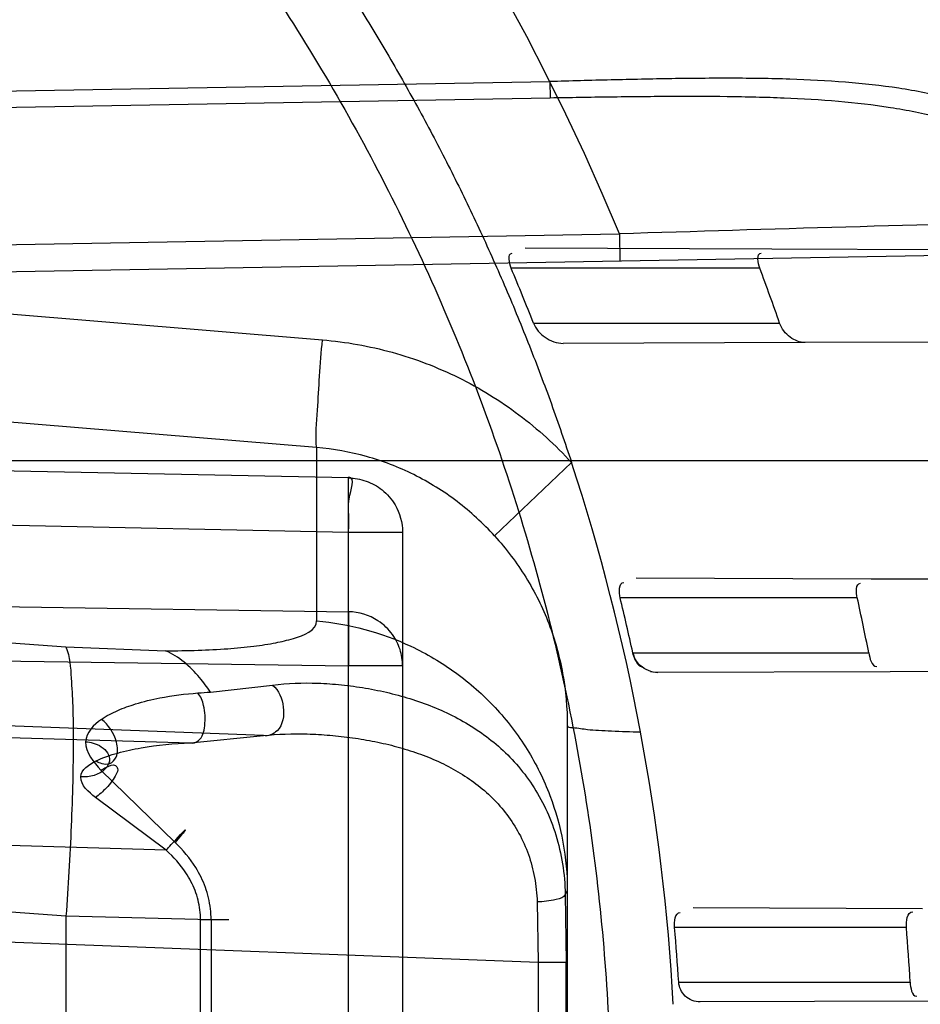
# Model space of a CAD drawing. Header units: millimetres. Extents: x 0 to 297, y 0 to 210.
# Tile 90 of 256: x 147.6458 to 147.7278, y 92.8871 to 92.9767. Entities that reach past the tile are written whole.
import ezdxf

# ---------------------------------------------------------------- set-up
doc = ezdxf.new("R2010")
doc.units = ezdxf.units.MM
doc.header["$LTSCALE"] = 16.335
doc.layers.get('0').update_dxf_attribs({"linetype": 'CONTINUOUS'})
for name, color, linetype in [('01_GLOBAL', 7, 'CONTINUOUS'), ('INTFCLR_1', 7, 'CONTINUOUS'), ('INTFCLR_144815', 7, 'CONTINUOUS')]:
    doc.layers.add(name, color=color, linetype=linetype)

msp = doc.modelspace()

# ---------------------------------------------------------------- linework, layer by layer
at = {"color": 7, "linetype": 'Continuous'}
msp.add_circle((148.2308034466, 92.1164639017), 1.9, dxfattribs=at)
at = {"color": 9, "linetype": 'Continuous'}
msp.add_arc((148.2308034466, 92.1164639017), 1.8756493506, 92.9674534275, 177.0325465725, dxfattribs=at)
at = {"layer": '01_GLOBAL', "color": 7, "linetype": 'Continuous'}
msp.add_circle((148.2308034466, 92.1164639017), 1.925, dxfattribs=at)
at = {"layer": 'INTFCLR_1', "color": 9, "linetype": 'Continuous'}
for p, q in [((147.5056636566, 92.9678084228), (147.6940698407, 92.9711005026)), ((147.6940698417, 92.9711004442), (147.6940960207, 92.96960206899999)), ((147.6940960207, 92.96960206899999), (147.5056636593, 92.9663098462)), ((147.5056636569, 92.9614525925), (147.6733651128, 92.9475868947)), ((147.5230763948, 92.9541461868), (147.7004046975, 92.95724146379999)), ((147.7004046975, 92.95724146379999), (147.7004483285, 92.9547418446)), ((147.6918237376, 92.9559538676), (147.7142691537, 92.955875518)), ((147.7402832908, 92.95543716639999), (147.5231200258, 92.95164656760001)), ((147.7131870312, 92.9541036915), (147.6905559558, 92.9541036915)), ((147.6925809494, 92.9491036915), (147.7149924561, 92.9491036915)), ((147.7173150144, 92.9473424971), (147.6952920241, 92.947265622)), ((147.6728425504, 92.9377762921), (147.6167964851, 92.9424102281)), ((147.6757509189, 92.9350134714), (147.5056636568, 92.93855164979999)), ((147.6728425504, 92.9377762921), (147.6728425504, 92.92199899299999)), ((147.5006636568, 92.9366036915), (147.7654042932, 92.9366036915)), ((147.689046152, 92.9297343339), (147.6960501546, 92.9364087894)), ((147.675767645, 92.9350891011), (147.6757509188, 92.9350134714)), ((147.6757509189, 92.8181939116), (147.6757509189, 92.9350134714)), ((147.5056636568, 92.933628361), (147.6757509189, 92.9300901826)), ((147.5056636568, 92.9302325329), (147.650021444, 92.9196349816)), ((147.6757509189, 92.9300901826), (147.6806636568, 92.9300901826)), ((147.6806636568, 92.9300901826), (147.6806636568, 92.8231172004)), ((147.7019289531, 92.9259185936), (147.7233231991, 92.9258439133)), ((147.722063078, 92.9241036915), (147.70046976, 92.9241036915)), ((147.6320579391, 92.9234740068), (147.6757509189, 92.9228340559)), ((147.6757509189, 92.9228340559), (147.6757509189, 92.91791076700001)), ((147.650021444, 92.9196349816), (147.6590911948, 92.9192838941)), ((147.6213645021, 92.9187073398), (147.6757509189, 92.91791076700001)), ((147.7016255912, 92.9191036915), (147.7231037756, 92.9191036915)), ((147.6679941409, 92.9115592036), (147.5056636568, 92.9178149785)), ((147.6806636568, 92.9179107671), (147.6757509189, 92.9179107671)), ((147.7250683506, 92.9173695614), (147.7038963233, 92.91729565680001)), ((147.663172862, 92.91552767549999), (147.6688326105, 92.9161481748)), ((147.5056636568, 92.9154733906), (147.6613541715, 92.9109113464)), ((147.6956636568, 92.9124633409), (147.6956636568, 92.84074404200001)), ((147.6613541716, 92.9109113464), (147.6679941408, 92.9115592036)), ((147.659950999, 92.90183388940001), (147.6532005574, 92.9084007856)), ((147.6591522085, 92.9011337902), (147.652699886, 92.9059144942)), ((147.650021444, 92.8951084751), (147.5056636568, 92.9057060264)), ((147.6591522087, 92.90113379), (147.5056636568, 92.9056313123)), ((147.6930114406, 92.890897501), (147.5056636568, 92.8981173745)), ((147.6956636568, 92.89747248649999), (147.6954788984, 92.89710210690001)), ((147.6954788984, 92.89710210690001), (147.6955493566, 92.890897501)), ((147.6929197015, 92.8964139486), (147.6930114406, 92.890897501)), ((147.7071075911, 92.8959005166), (147.7279938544, 92.8958276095)), ((147.650021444, 92.895108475), (147.650021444, 92.85809890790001)), ((147.6632385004, 92.8947858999), (147.650021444, 92.8951084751)), ((147.6622725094, 92.85842148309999), (147.6622725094, 92.8947858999)), ((147.6648597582, 92.8947858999), (147.6622725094, 92.8947858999)), ((147.6632385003, 92.8947858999), (147.6632385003, 92.85842148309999)), ((147.7265372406, 92.89410369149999), (147.7054298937, 92.89410369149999)), ((147.6930114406, 92.890897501), (147.6930114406, 92.862309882)), ((147.6955493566, 92.890897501), (147.6930114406, 92.890897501)), ((147.6955493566, 92.862309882), (147.6955493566, 92.890897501)), ((147.7058063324, 92.8891036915), (147.7268776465, 92.8891036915)), ((147.7285629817, 92.8873817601), (147.7077463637, 92.88730909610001))]:
    msp.add_line(p, q, dxfattribs=at)
at = {"layer": 'INTFCLR_1', "color": 6, "linetype": 'Continuous'}
for p, q in [((147.7142691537, 92.955875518), (147.7537535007, 92.95573769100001)), ((147.7562380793, 92.94747836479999), (147.7173150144, 92.9473424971)), ((147.7233231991, 92.9258439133), (147.7613963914, 92.9257110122)), ((147.7628370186, 92.91750139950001), (147.7250683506, 92.9173695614))]:
    msp.add_line(p, q, dxfattribs=at)
at = {"layer": 'INTFCLR_1', "color": 7, "linetype": 'Continuous'}
msp.add_line((147.7032295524, 92.917404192), (147.7038963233, 92.91729565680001), dxfattribs=at)
at = {"layer": 'INTFCLR_1', "color": 6, "linetype": 'Continuous'}
for centre, radius, start, end in [((147.5056636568, 92.8766036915), 0.3017258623, 270, 90.00000002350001), ((147.5056636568, 92.8766036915), 0.2867456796, 270, 90.00000002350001), ((147.5057391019, 92.876343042), 0.2005093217, 21.27711928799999, 22.8186498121), ((147.5057157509, 92.87636297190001), 0.2215580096, 19.1665078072, 20.5412722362), ((147.5136069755, 92.8766066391), 0.1919943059, 3.1324307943, 18.148371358), ((147.5063898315, 92.87660537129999), 0.1998076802, 12.2803992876, 13.7520232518), ((147.5063888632, 92.876605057), 0.2208426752, 11.0951269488, 12.4201654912), ((147.5063894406, 92.8766042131), 0.1998082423, 3.5866152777, 5.024479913), ((147.5063886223, 92.87660412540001), 0.2208430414, 3.2446361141, 4.54487275)]:
    msp.add_arc(centre, radius, start, end, dxfattribs=at)
at = {"layer": 'INTFCLR_1', "color": 9, "linetype": 'Continuous'}
for centre, radius, start, end in [((147.5056636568, 92.8766036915), 0.2107755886, 22.4933176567, 89.9999999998), ((148.0600643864, 81.1687710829), 11.793955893, 91.5470291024, 91.7475204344), ((147.6528606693, 93.0409504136), 0.1258459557, 274.1827350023, 274.7002570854)]:
    msp.add_arc(centre, radius, start, end, dxfattribs=at)
for points, knots in [([(147.7739207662, 92.7833025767), (147.7745143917, 92.7849178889), (147.775677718, 92.78817961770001), (147.7778942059, 92.7947943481), (147.7814905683, 92.8066675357), (147.7848253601, 92.820603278), (147.7870274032, 92.8330582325), (147.787953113, 92.83941797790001), (147.7884308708, 92.8430963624), (147.7895335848, 92.8523310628), (147.7906793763, 92.8681102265), (147.7904956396, 92.88672685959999), (147.789629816, 92.89879125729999), (147.7890851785, 92.90436193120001), (147.7886841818, 92.9080669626), (147.7874452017, 92.918066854), (147.7846320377, 92.9340794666), (147.7805782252, 92.9497128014), (147.7776786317, 92.9589915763), (147.7765880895, 92.96231049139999), (147.7749290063, 92.96719941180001), (147.771186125, 92.9774204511), (147.7647225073, 92.99242174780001), (147.7573615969, 93.00659423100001), (147.7522300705, 93.01531748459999), (147.74983173, 93.0192005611), (147.748238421, 93.02173172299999), (147.7439293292, 93.0283886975), (147.7367086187, 93.03860548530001), (147.7266787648, 93.0510431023), (147.7181834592, 93.0603660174), (147.7122490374, 93.0663251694), (147.7089678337, 93.0694802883), (147.7044151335, 93.07373538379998), (147.6980427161, 93.0793069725), (147.691144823, 93.084712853), (147.6867712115, 93.0878231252), (147.6846401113, 93.08925308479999), (147.683241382, 93.0901520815), (147.6819885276, 93.09091746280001), (147.6808874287, 93.09154948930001), (147.6799491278, 93.09203983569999), (147.6791251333, 93.09242738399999), (147.6784918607, 93.0926304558), (147.6779419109, 93.0927747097), (147.6776450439, 93.0924128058), (147.6779068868, 93.09190500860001), (147.678285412, 93.09126392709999), (147.678982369, 93.0903782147), (147.6799093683, 93.0892868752), (147.68099579, 93.0880857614), (147.6821866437, 93.08680384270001), (147.6839471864, 93.0849402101), (147.6864529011, 93.0823207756), (147.6911298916, 93.0774130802), (147.696237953, 93.07190717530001), (147.7008912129, 93.0666447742), (147.7037675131, 93.0632984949), (147.7083927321, 93.0578052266), (147.7154736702, 93.0489031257), (147.7247566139, 93.03595157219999), (147.731475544, 93.0253784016), (147.7358745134, 93.0178524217), (147.7388592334, 93.01255911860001), (147.7440084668, 93.0028972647), (147.7508853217, 92.9883069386), (147.755629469, 92.9761424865), (147.7578360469, 92.9698354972)], [0, 0, 0, 0, 0.0103792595, 0.0208842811, 0.0420721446, 0.0851858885, 0.1071984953, 0.1183380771, 0.123943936, 0.1295693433, 0.1744299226, 0.2192388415, 0.2417237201, 0.2473597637, 0.2529962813, 0.2641993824, 0.3081295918, 0.3509327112, 0.3614952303, 0.3667582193, 0.3720021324, 0.3926323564, 0.4323913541, 0.4704239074, 0.4888657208, 0.4934194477, 0.497950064, 0.5069039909, 0.5412450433, 0.5733438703, 0.6032118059, 0.6172673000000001, 0.6240601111, 0.6306649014, 0.6548506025, 0.6750843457, 0.6834913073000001, 0.6872123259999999, 0.6905622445, 0.6935176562, 0.6960693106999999, 0.6982084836, 0.6999280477, 0.7014829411, 0.7024060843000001, 0.7029587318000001, 0.7038763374, 0.7054334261, 0.7076628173, 0.7105600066, 0.714112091, 0.7174145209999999, 0.7211168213, 0.7295725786, 0.7392778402, 0.7620040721, 0.7748640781, 0.7816422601, 0.7886165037, 0.8181744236, 0.8502177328, 0.884679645, 0.8936796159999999, 0.902792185, 0.9213283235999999, 0.9597006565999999, 1, 1, 1, 1]), ([(147.7625223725, 92.96940981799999), (147.7602715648, 92.9756905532), (147.7554316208, 92.9878044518), (147.748422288, 93.00232015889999), (147.7431752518, 93.01193021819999), (147.7401330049, 93.01719650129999), (147.7356466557, 93.02468820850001), (147.7287941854, 93.0352118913), (147.7193317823, 93.0480943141), (147.7121165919, 93.0569441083), (147.7074034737, 93.0624046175), (147.7044710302, 93.0657323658), (147.6997270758, 93.0709647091), (147.6945164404, 93.07644121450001), (147.6897554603, 93.0813083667), (147.68718556, 93.08392729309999), (147.6854149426, 93.0857479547), (147.6839124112, 93.08733178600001), (147.6827629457, 93.08852921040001), (147.680214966, 93.09160383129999), (147.6811764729, 93.0916036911)], [0, 0, 0, 0, 0.1351411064, 0.2639657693, 0.3262515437, 0.3568857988, 0.3871506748, 0.5031238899, 0.6110823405, 0.7107727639, 0.7343091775, 0.7571888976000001, 0.8006105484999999, 0.8773801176, 0.9101731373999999, 0.9387430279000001, 0.9512497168, 0.9624026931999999, 0.9805243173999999, 1, 1, 1, 1]), ([(147.6811764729, 93.0916036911), (147.6818287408, 93.0916035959), (147.6836257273, 93.09064726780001), (147.6857695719, 93.0894825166), (147.6878575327, 93.08815416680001), (147.690022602, 93.08673125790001), (147.6944669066, 93.0836295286), (147.7014777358, 93.0782474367), (147.7079605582, 93.07269628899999), (147.7125922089, 93.06845780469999), (147.7159282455, 93.06531718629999), (147.7219597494, 93.05938825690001), (147.730595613, 93.0501132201), (147.7407946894, 93.0377377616), (147.7481414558, 93.0275676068), (147.7525258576, 93.02094069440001), (147.75414614, 93.0184223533), (147.7565841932, 93.01456039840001), (147.7617989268, 93.0058880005), (147.7692817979, 92.99179533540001), (147.7758568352, 92.9768697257), (147.7796645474, 92.9666988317), (147.7813517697, 92.961835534), (147.7824604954, 92.9585349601), (147.7854073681, 92.94931094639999), (147.7895285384, 92.9337676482), (147.7923901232, 92.91783829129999), (147.7936501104, 92.9078915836), (147.7940578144, 92.90420708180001), (147.7946115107, 92.8986677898), (147.7954917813, 92.88667134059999), (147.7956786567, 92.8681563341), (147.7945135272, 92.85246501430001), (147.7933925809, 92.8432832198), (147.7929068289, 92.8396251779), (147.7919655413, 92.8333000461), (147.7897259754, 92.82091051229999), (147.7863346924, 92.80705067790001), (147.7826792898, 92.79524665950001), (147.7804259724, 92.7886688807), (147.7792433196, 92.78542534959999), (147.7786398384, 92.7838190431)], [0, 0, 0, 0, 0.0056084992, 0.016622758, 0.0214510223, 0.0268121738, 0.0389184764, 0.0680276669, 0.1027789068, 0.1122614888, 0.1220107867, 0.1421735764, 0.1849752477, 0.2309092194, 0.2799812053, 0.2927645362, 0.2992310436, 0.3057293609, 0.3320345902, 0.3862266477, 0.4428037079, 0.4721337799, 0.479586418, 0.4870651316, 0.5020714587, 0.5628449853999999, 0.6251697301, 0.6410581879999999, 0.6490513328, 0.6570434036, 0.6889243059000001, 0.7524504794, 0.8160576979, 0.8240355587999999, 0.8319861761, 0.8477866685, 0.8790166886, 0.9402183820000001, 0.9703167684, 0.9852456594, 1, 1, 1, 1]), ([(147.7566851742, 92.9383802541), (147.7564533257, 92.9392688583), (147.7560835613, 92.9405942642), (147.7555458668, 92.9423440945), (147.7547137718, 92.94488962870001), (147.7533320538, 92.9485570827), (147.7514874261, 92.9524338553), (147.7498290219, 92.9553134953), (147.7480981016, 92.9579551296), (147.7457168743, 92.9609407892), (147.7429709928, 92.9635035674), (147.7405965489, 92.96523885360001), (147.7381088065, 92.96677234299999), (147.7347519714, 92.968336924), (147.7311690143, 92.96944484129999), (147.7281660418, 92.9701087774), (147.725014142, 92.97065032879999), (147.7209227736, 92.9710929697), (147.7167319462, 92.9713068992), (147.7132696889, 92.9713860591), (147.7096875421, 92.9714143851), (147.7051425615, 92.9713725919), (147.6996304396, 92.971255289), (147.6959314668, 92.9711555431), (147.6940698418, 92.9711004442)], [0, 0, 0, 0, 0.0346282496, 0.0518722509, 0.0690224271, 0.1356084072, 0.1994979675, 0.2306510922, 0.2608465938, 0.3185314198, 0.3741956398, 0.4018715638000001, 0.4293205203, 0.4842875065, 0.5409793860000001, 0.570369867, 0.6002195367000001, 0.6615276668, 0.7254015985, 0.7583983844, 0.792108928, 0.8604732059, 0.9297730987, 1, 1, 1, 1]), ([(147.7578360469, 92.9698354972), (147.7601299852, 92.9632788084), (147.7642956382, 92.9498053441), (147.7682613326, 92.93248715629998), (147.7702192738, 92.9209208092), (147.7710065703, 92.9154643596), (147.7714994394, 92.91179284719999), (147.7727052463, 92.90167889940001), (147.773864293, 92.88500070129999), (147.7737011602, 92.86826331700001), (147.7730932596, 92.8580308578), (147.7728153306, 92.8542968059), (147.7723459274, 92.84873943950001), (147.7710514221, 92.8369058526), (147.7680380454, 92.81906424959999), (147.7643540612, 92.80424827), (147.7618533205, 92.7957452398), (147.7608389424, 92.79241084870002), (147.7590123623, 92.7866911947), (147.7551536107, 92.7756507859), (147.7489882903, 92.76060143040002), (147.7426455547, 92.7476790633), (147.738554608, 92.74013645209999), (147.7370705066, 92.7374761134), (147.7348652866, 92.73359496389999), (147.7301153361, 92.725595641), (147.7225777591, 92.71408438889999), (147.7133378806, 92.7015190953), (147.7066749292, 92.69332205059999), (147.7028339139, 92.6888229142), (147.701385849, 92.6871436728), (147.6989422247, 92.68435085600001), (147.6944265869, 92.6793230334), (147.6895205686, 92.6740995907), (147.6850750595, 92.669442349), (147.6824472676, 92.6667048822), (147.6802613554, 92.6642911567), (147.6788390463, 92.6627654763), (147.6769884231, 92.6599424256), (147.6801672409, 92.66119888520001), (147.6819512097, 92.6622736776), (147.6841146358, 92.6635994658), (147.6860112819, 92.6648736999), (147.6882932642, 92.66645580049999), (147.6913846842, 92.6687204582), (147.6953415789, 92.671795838), (147.7012543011, 92.676661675), (147.7065470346, 92.68140832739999), (147.7111780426, 92.68584954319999), (147.7144972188, 92.6891252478), (147.7204790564, 92.69529289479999), (147.7290048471, 92.7049106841), (147.7390158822, 92.7176983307), (147.7461841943, 92.72817403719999), (147.7504450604, 92.7349871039), (147.7520181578, 92.7375755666), (147.7543852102, 92.74154715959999), (147.7594401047, 92.750464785), (147.7666547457, 92.7649396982), (147.771618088, 92.77703676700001), (147.7739207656, 92.78330257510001)], [0, 0, 0, 0, 0.0419449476, 0.0850695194, 0.1071739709, 0.1127634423, 0.1183584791, 0.1295423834, 0.1742656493, 0.2191961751, 0.2304978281, 0.2361598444, 0.2418057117, 0.2641744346, 0.3080240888, 0.3509528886, 0.3562644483, 0.3615432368, 0.3719979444, 0.3925183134, 0.4321501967, 0.4701192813, 0.4793724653, 0.4839620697, 0.48851378, 0.5063269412, 0.5401307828, 0.5715496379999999, 0.6004673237, 0.6038923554, 0.6072711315, 0.6138564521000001, 0.6263016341, 0.6480618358, 0.6572019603, 0.6650284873, 0.6713159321, 0.6759369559, 0.6799952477, 0.6841765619, 0.6887949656, 0.6950107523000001, 0.6986911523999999, 0.7027318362, 0.7117342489, 0.7218512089, 0.7329803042, 0.7579718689, 0.7647510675, 0.7717251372, 0.7861300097, 0.8166264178, 0.8492835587, 0.8841348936, 0.8932111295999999, 0.8978052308, 0.9024247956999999, 0.92112918, 0.9596906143, 1, 1, 1, 1]), ([(147.6811764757, 92.6616036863), (147.6810781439, 92.6616036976), (147.6808373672, 92.6616511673), (147.6808497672, 92.6620839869), (147.6811074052, 92.66252928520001), (147.6815528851, 92.66319115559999), (147.6822318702, 92.6640149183), (147.6835407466, 92.6654986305), (147.6855593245, 92.6676144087), (147.6883533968, 92.67047263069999), (147.6928736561, 92.67507601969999), (147.6978811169, 92.68027873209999), (147.7024841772, 92.6852758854), (147.7049756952, 92.68805332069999), (147.7064519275, 92.6897231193), (147.7103658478, 92.69419510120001), (147.7171547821, 92.70234315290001), (147.7265732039, 92.71484082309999), (147.7342592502, 92.7262958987), (147.7391039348, 92.7342592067), (147.7413524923, 92.7381219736), (147.7428653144, 92.74076896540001), (147.7470335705, 92.74827048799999), (147.7534974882, 92.7611245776), (147.7597854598, 92.7761068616), (147.7637211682, 92.7870999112), (147.7655837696, 92.7927940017), (147.7666180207, 92.7961131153), (147.7691666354, 92.8045735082), (147.7729221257, 92.8193173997), (147.7759956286, 92.83708214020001), (147.7773158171, 92.8488648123), (147.7777944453, 92.8543974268), (147.7780778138, 92.8581145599), (147.7786975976, 92.86830028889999), (147.7788639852, 92.8849640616), (147.7776820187, 92.90156740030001), (147.7764527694, 92.9116340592), (147.7759502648, 92.9152888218), (147.7751474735, 92.9207210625), (147.7731505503, 92.93223826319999), (147.7691057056, 92.949481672), (147.7648598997, 92.9628870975), (147.7625223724, 92.96940981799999)], [0, 0, 0, 0, 0.0008731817, 0.001718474, 0.0032338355, 0.0055641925, 0.0087322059, 0.0127298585, 0.0231213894, 0.0346993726, 0.0482226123, 0.08041255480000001, 0.0988155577, 0.1085507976, 0.1135449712, 0.1186069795, 0.1613231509, 0.207686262, 0.2575123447, 0.2837454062, 0.2904461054, 0.2972015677, 0.3108182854, 0.366650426, 0.4248609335, 0.4549769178, 0.4703146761, 0.4780576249, 0.4858477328, 0.5487775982, 0.6130123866, 0.6457680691, 0.6540347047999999, 0.6623246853, 0.6788711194, 0.7446474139, 0.8101273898, 0.8265053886, 0.8346996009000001, 0.8428861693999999, 0.8752668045, 0.9384714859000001, 1, 1, 1, 1]), ([(147.7553207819, 92.9379776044), (147.7550905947, 92.93882446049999), (147.7546020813, 92.94050522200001), (147.7535256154, 92.94377400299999), (147.7519985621, 92.9476799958), (147.7501796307, 92.9513752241), (147.7485478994, 92.954121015), (147.74684337, 92.9566449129), (147.7445016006, 92.95950026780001), (147.7418121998, 92.9619510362), (147.7394897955, 92.96361520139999), (147.7370547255, 92.965090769), (147.7337740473, 92.9666019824), (147.7302771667, 92.96768187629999), (147.7273469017, 92.9683376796), (147.7242721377, 92.9688777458), (147.7202826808, 92.969333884), (147.7161959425, 92.9695740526), (147.7128200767, 92.9696814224), (147.7093277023, 92.9697418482), (147.7048960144, 92.96974604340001), (147.6995201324, 92.9696906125), (147.695912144, 92.9696337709), (147.6940960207, 92.96960206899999)], [0, 0, 0, 0, 0.0341071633, 0.068008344, 0.1337313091, 0.1969353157, 0.2278200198, 0.2578041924, 0.3152475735, 0.3708922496, 0.3986349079, 0.4261880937, 0.4814518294, 0.5385010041, 0.5680846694, 0.5981200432, 0.6597913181, 0.7240121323, 0.7571773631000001, 0.7910568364, 0.8597590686, 0.9294057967, 1, 1, 1, 1]), ([(147.6728425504, 92.9377762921), (147.6727143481, 92.9389071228), (147.6729408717, 92.9410903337), (147.6730984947, 92.9443546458), (147.6732742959, 92.9464871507), (147.6733651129, 92.9475868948)], [0, 0, 0, 0, 0.3474263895, 0.663132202, 1, 1, 1, 1]), ([(147.6733651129, 92.9475868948), (147.6755084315, 92.9474096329), (147.6797735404, 92.9466501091), (147.6858413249, 92.9443361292), (147.6913807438, 92.9409287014), (147.6945936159, 92.938004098), (147.6960501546, 92.9364087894)], [0, 0, 0, 0, 0.2495636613, 0.4992503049, 0.7493251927, 1, 1, 1, 1]), ([(147.689046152, 92.9297343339), (147.688007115, 92.93088398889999), (147.6857145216, 92.9329907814), (147.6817574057, 92.9354461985), (147.6774217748, 92.9371095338), (147.6743736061, 92.93765182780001), (147.6728425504, 92.9377762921)], [0, 0, 0, 0, 0.2512932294, 0.5014782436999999, 0.7508972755, 1, 1, 1, 1]), ([(147.6757509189, 92.9300901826), (147.6757609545, 92.93057276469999), (147.6758340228, 92.93163935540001), (147.6755680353, 92.9330093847), (147.6764236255, 92.93507545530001), (147.675767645, 92.9350891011)], [0, 0, 0, 0, 0.2896422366, 0.6062852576, 1, 1, 1, 1]), ([(147.6757509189, 92.9350134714), (147.6762887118, 92.9350042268), (147.67738647, 92.9348091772), (147.6789001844, 92.9339753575), (147.680255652, 92.9324328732), (147.6806636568, 92.9309435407), (147.6806636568, 92.9300901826)], [0, 0, 0, 0, 0.2108813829, 0.4285397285, 0.665427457, 1, 1, 1, 1]), ([(147.689046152, 92.9297343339), (147.6895762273, 92.9291491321), (147.6905799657, 92.9279367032), (147.6919154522, 92.9259938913), (147.6930637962, 92.92393350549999), (147.694012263, 92.9217688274), (147.694751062, 92.9195203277), (147.6954548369, 92.9164348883), (147.6956636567, 92.9140522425), (147.6956636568, 92.9124633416)], [0, 0, 0, 0, 0.1252048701, 0.2492026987, 0.3733459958, 0.4986692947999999, 0.6233969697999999, 0.7480465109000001, 1, 1, 1, 1]), ([(147.6806636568, 92.9179107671), (147.6806636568, 92.91840949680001), (147.6805059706, 92.9194230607), (147.6797657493, 92.92088935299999), (147.6782569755, 92.9223389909), (147.6766830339, 92.92281803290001), (147.6757509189, 92.9228340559)], [0, 0, 0, 0, 0.1956452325, 0.3949087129, 0.6342893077, 1, 1, 1, 1]), ([(147.6590911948, 92.9192838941), (147.6600794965, 92.9192839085), (147.6619659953, 92.919311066), (147.6646507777, 92.9194455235), (147.6669964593, 92.91966352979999), (147.6690429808, 92.919974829), (147.6709350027, 92.92042754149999), (147.6728417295, 92.9211185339), (147.6728425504, 92.92199899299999)], [0, 0, 0, 0, 0.2063474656, 0.3941151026, 0.5600239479, 0.7013666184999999, 0.8161688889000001, 1, 1, 1, 1]), ([(147.6728425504, 92.92199899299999), (147.6757933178, 92.92174475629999), (147.6802963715, 92.9205376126), (147.6856051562, 92.91739939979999), (147.6892069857, 92.91421587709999), (147.6921164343, 92.9104051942), (147.6948283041, 92.90493104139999), (147.6956636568, 92.900393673), (147.6956636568, 92.89747248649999)], [0, 0, 0, 0, 0.2423205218, 0.3713274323, 0.5023855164, 0.6330587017, 0.7609941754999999, 1, 1, 1, 1]), ([(147.650021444, 92.9196349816), (147.6503840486, 92.918739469), (147.6504906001, 92.9168867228), (147.6506665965, 92.9140416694), (147.6506905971, 92.91089949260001), (147.6506445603, 92.9072643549), (147.6505085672, 92.9033021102), (147.6503010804, 92.8992131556), (147.6501205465, 92.8964687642), (147.650021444, 92.8951084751)], [0, 0, 0, 0, 0.1178858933, 0.2205957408, 0.3499519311, 0.5004266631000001, 0.6644320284, 0.8335810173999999, 1, 1, 1, 1]), ([(147.663172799, 92.9155277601), (147.6628678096, 92.91598191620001), (147.66175994, 92.9174701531), (147.6602950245, 92.9187556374), (147.6590911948, 92.9192838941)], [0, 0, 0, 0, 0.2938513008, 1, 1, 1, 1]), ([(147.6688326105, 92.9161481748), (147.6694030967, 92.9156811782), (147.6700127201, 92.9141984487), (147.6697300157, 92.912051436), (147.6684259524, 92.91146729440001), (147.6679941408, 92.9115592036)], [0, 0, 0, 0, 0.383653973, 0.7702586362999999, 1, 1, 1, 1]), ([(147.6688326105, 92.9161481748), (147.6701917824, 92.91634462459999), (147.6723016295, 92.916399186), (147.6751246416, 92.916200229), (147.6773007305, 92.9159042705), (147.6794674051, 92.91546515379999), (147.6816016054, 92.9148721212), (147.6836883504, 92.9141099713), (147.6857102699, 92.913158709), (147.6876369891, 92.91199804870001), (147.6894375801, 92.9106092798), (147.691083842, 92.9089739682), (147.6925360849, 92.9070762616), (147.6937539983, 92.9049100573), (147.6946823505, 92.9024970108), (147.6952896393, 92.8998665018), (147.6954565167, 92.8980372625), (147.6954788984, 92.89710210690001)], [0, 0, 0, 0, 0.1110924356, 0.169531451, 0.2289595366, 0.2885855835, 0.3482439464, 0.4079764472, 0.4680901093, 0.5287294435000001, 0.5895731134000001, 0.6516020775, 0.715910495, 0.7822579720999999, 0.8519513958, 0.9243291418, 1, 1, 1, 1]), ([(147.6532459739, 92.913038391), (147.6537128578, 92.9133607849), (147.6547345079, 92.9138819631), (147.6565243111, 92.9145292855), (147.658958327, 92.9151210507), (147.6608780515, 92.91535206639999), (147.6620395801, 92.9154396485)], [0, 0, 0, 0, 0.1850177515, 0.3711682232, 0.6201593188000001, 1, 1, 1, 1]), ([(147.6613541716, 92.9109113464), (147.6615874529, 92.9108335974), (147.6624156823, 92.91114462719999), (147.6627403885, 92.9126070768), (147.6626934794, 92.91410974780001), (147.6622965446, 92.9151153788), (147.6620395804, 92.9154396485)], [0, 0, 0, 0, 0.1387492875, 0.4147974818, 0.7665430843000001, 1, 1, 1, 1]), ([(147.6527611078, 92.90925224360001), (147.6529213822, 92.9091566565), (147.6533116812, 92.90897460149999), (147.6540742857, 92.90891666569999), (147.6548223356, 92.9097238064), (147.6546515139, 92.9113926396), (147.6539059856, 92.9125370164), (147.6532459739, 92.913038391)], [0, 0, 0, 0, 0.09384701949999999, 0.2169684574, 0.3539624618, 0.5831765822, 1, 1, 1, 1]), ([(147.6956636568, 92.9124633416), (147.6956636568, 92.9123030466), (147.6965964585, 92.9122839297), (147.6973231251, 92.91210708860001), (147.6985794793, 92.91204428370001), (147.7001673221, 92.9119546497), (147.7014493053, 92.9119197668), (147.7023292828, 92.91190120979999)], [0, 0, 0, 0, 0.0716159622, 0.2797321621, 0.431207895, 0.6067597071, 1, 1, 1, 1]), ([(147.6679941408, 92.9115592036), (147.669315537, 92.9117109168), (147.671343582, 92.9117628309), (147.6740532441, 92.91160962), (147.6761146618, 92.9113801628), (147.6781517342, 92.9110365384), (147.6801446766, 92.9105714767), (147.6820816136, 92.9099710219), (147.6839491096, 92.9092209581), (147.6857205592, 92.90830142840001), (147.6873713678, 92.90720025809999), (147.688878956, 92.90590242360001), (147.6902082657, 92.9043919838), (147.6913242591, 92.9026641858), (147.6921797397, 92.90073610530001), (147.6927402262, 92.8986302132), (147.6928974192, 92.89716237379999), (147.6929197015, 92.8964139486)], [0, 0, 0, 0, 0.1217214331, 0.1848395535, 0.2483615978, 0.3114174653, 0.3737939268, 0.4355049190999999, 0.4968221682, 0.5577254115, 0.617830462, 0.678021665, 0.7392590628, 0.8013264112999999, 0.8655373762, 0.9314778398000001, 1, 1, 1, 1]), ([(147.6518134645, 92.9110001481), (147.6520418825, 92.9109786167), (147.6527796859, 92.91084119), (147.653786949, 92.9103194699), (147.6540830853, 92.9092121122), (147.6533567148, 92.9080094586), (147.6521548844, 92.90776786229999), (147.6513716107, 92.9077978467)], [0, 0, 0, 0, 0.1112163, 0.3676480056, 0.4909230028, 0.6200306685, 1, 1, 1, 1]), ([(147.6527611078, 92.90925224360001), (147.6533899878, 92.90955973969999), (147.6547511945, 92.9100205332), (147.6576194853, 92.9106342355), (147.659850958, 92.9108401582), (147.6613541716, 92.9109113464)], [0, 0, 0, 0, 0.2387484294, 0.4867485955, 1, 1, 1, 1]), ([(147.6532005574, 92.9084007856), (147.6533617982, 92.9085051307), (147.6537475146, 92.90871264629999), (147.6544499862, 92.90905165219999), (147.6548077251, 92.9084961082), (147.6545685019, 92.9079613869), (147.6542190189, 92.9073786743), (147.6535844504, 92.9066454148), (147.6530539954, 92.9061732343), (147.652699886, 92.9059144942)], [0, 0, 0, 0, 0.1116463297, 0.2774736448, 0.3395964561, 0.4424205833, 0.5880889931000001, 0.7450556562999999, 1, 1, 1, 1]), ([(147.6591522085, 92.9011337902), (147.6593020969, 92.9013001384), (147.6597874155, 92.90183871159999), (147.6616359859, 92.9038091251), (147.6602827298, 92.90221003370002), (147.659950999, 92.90183388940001)], [0, 0, 0, 0, 0.1652971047, 0.6297668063, 1, 1, 1, 1]), ([(147.6632385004, 92.8947858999), (147.6632389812, 92.89512329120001), (147.6631793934, 92.8961288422), (147.6627805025, 92.8977684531), (147.6617477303, 92.8998663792), (147.6606658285, 92.9011497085), (147.659950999, 92.90183388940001)], [0, 0, 0, 0, 0.1268065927, 0.3776814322, 0.6281073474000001, 1, 1, 1, 1]), ([(147.6622725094, 92.8947858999), (147.6622725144, 92.8950896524), (147.6622150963, 92.89599676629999), (147.6618342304, 92.89747731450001), (147.6608504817, 92.8993723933), (147.6598250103, 92.90051929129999), (147.6591522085, 92.9011337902)], [0, 0, 0, 0, 0.125311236, 0.3739699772, 0.6240932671, 1, 1, 1, 1]), ([(147.6954788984, 92.89710210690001), (147.6953880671, 92.8967987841), (147.6942942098, 92.8965273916), (147.6935026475, 92.89642283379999), (147.6929197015, 92.8964139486)], [0, 0, 0, 0, 0.3519510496, 1, 1, 1, 1])]:
    msp.add_open_spline(points, degree=3, knots=knots, dxfattribs=at)
at = {"layer": 'INTFCLR_1', "color": 6, "linetype": 'Continuous'}
for points, knots in [([(147.7024190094, 93.0916036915), (147.7018087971, 93.0916036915), (147.7029114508, 93.08950324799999), (147.7038583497, 93.08834455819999), (147.7054058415, 93.0863113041), (147.7073153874, 93.0840115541), (147.7097564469, 93.0810765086), (147.7126098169, 93.0776680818), (147.7156703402, 93.073960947), (147.7186923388, 93.0702356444), (147.721505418, 93.0666872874), (147.7240879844, 93.06335701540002), (147.7264364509, 93.0602594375), (147.7285589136, 93.05739951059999), (147.7304701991, 93.0547707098), (147.7321890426, 93.05236174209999), (147.7337330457, 93.05015870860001), (147.7351142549, 93.0481557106), (147.7363481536, 93.04633959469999), (147.7374498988, 93.04469533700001), (147.7384368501, 93.0432038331), (147.7393145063, 93.04186262), (147.740301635, 93.0403384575), (147.7413416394, 93.03871140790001), (147.7424164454, 93.0370044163), (147.7434051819, 93.03541431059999), (147.7444675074, 93.0336832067), (147.7454727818, 93.0320194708), (147.7463989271, 93.0304656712), (147.7472040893, 93.0291000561), (147.7480924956, 93.0275744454), (147.7490691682, 93.0258742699), (147.7501439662, 93.02397450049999), (147.7513258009, 93.02184928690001), (147.7526254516, 93.0194658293), (147.7540567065, 93.016782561), (147.7556293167, 93.01375936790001), (147.7573520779, 93.0103498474), (147.7592357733, 93.0064972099), (147.7612959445, 93.00212210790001), (147.7635459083, 92.9971289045), (147.7659975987, 92.99139551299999), (147.7686600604, 92.9847751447), (147.771540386, 92.9770580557), (147.7745995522, 92.96806700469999), (147.7776353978, 92.9580497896), (147.7804347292, 92.9474285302), (147.7828479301, 92.9366846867), (147.7848548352, 92.9259114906), (147.7864550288, 92.91515159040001), (147.7876568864, 92.9044033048), (147.7884643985, 92.8936919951), (147.7888848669, 92.883007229), (147.788923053, 92.8723658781), (147.7885832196, 92.8617581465), (147.7878679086, 92.85118540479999), (147.7867790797, 92.8406561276), (147.7853146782, 92.8301491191), (147.7834744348, 92.81967840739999), (147.7812492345, 92.80922126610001), (147.7786373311, 92.7987909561), (147.7756726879, 92.7885321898), (147.7725298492, 92.77894344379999), (147.7694333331, 92.7704309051), (147.7665578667, 92.7631606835), (147.763914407, 92.756913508), (147.7614912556, 92.751504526), (147.7592772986, 92.74679278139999), (147.7572566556, 92.7426627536), (147.7554148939, 92.7390284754), (147.7537381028, 92.7358200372), (147.7522167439, 92.7329849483), (147.7508394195, 92.7304773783), (147.7495919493, 92.72825221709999), (147.7484619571, 92.7262722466), (147.7474378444, 92.724505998), (147.7465123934, 92.7229325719), (147.7456788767, 92.7215330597), (147.7447260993, 92.71995062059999), (147.7436842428, 92.71824390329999), (147.7424549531, 92.71626272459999), (147.7413949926, 92.7145809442), (147.7404087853, 92.71303704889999), (147.7395314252, 92.7116777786), (147.7385421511, 92.7101629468), (147.7374297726, 92.7084808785), (147.7361816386, 92.706620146), (147.7347816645, 92.7045655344), (147.7332139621, 92.7023025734), (147.7314607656, 92.69981828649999), (147.7295082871, 92.69710583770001), (147.7273377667, 92.6941536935), (147.7249300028, 92.69095159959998), (147.7222786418, 92.6875081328), (147.7193828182, 92.6838337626), (147.7162651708, 92.67997262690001), (147.7130841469, 92.6761093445), (147.7101062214, 92.67254834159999), (147.7075479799, 92.66947614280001), (147.7055504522, 92.6670757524), (147.7039276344, 92.6649548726), (147.7029496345, 92.6637602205), (147.7017963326, 92.66160369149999), (147.7024190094, 92.66160369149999)], [0, 0, 0, 0, 0.0038604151, 0.0075016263, 0.0124785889, 0.0188917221, 0.0268498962, 0.0364677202, 0.04706947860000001, 0.0572444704, 0.0668187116, 0.0757144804, 0.08390538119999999, 0.0914099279, 0.098245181, 0.1044667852, 0.1101313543, 0.1152642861, 0.1198589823, 0.1240215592, 0.1277856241, 0.1311734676, 0.1341617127, 0.1392736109, 0.1433897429, 0.1469230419, 0.1511192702, 0.1562389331, 0.1592204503, 0.1625628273, 0.1662680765, 0.1703891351, 0.1749670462, 0.1800766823, 0.185772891, 0.1921413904, 0.1993155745, 0.2073310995, 0.2163076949, 0.2264451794, 0.2379233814, 0.250953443, 0.2658909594, 0.2830621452, 0.3030578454, 0.3259639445, 0.3492662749, 0.372530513, 0.3956109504, 0.4185782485, 0.4413347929, 0.4640172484, 0.48651927, 0.5089682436, 0.5313242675, 0.553647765, 0.5759939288, 0.5982772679, 0.6207473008, 0.6432362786, 0.6658996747, 0.6887559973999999, 0.7107777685, 0.7297237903, 0.7460531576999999, 0.7602331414, 0.7726347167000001, 0.7835467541, 0.7931663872, 0.8017211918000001, 0.8093215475, 0.8160683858, 0.8220758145, 0.8274205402, 0.8322066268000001, 0.8364980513, 0.8403368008, 0.8437547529, 0.8468031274, 0.8520223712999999, 0.8564046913, 0.8615533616, 0.8645986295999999, 0.8679945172, 0.8717882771, 0.8760445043, 0.8807522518, 0.8859628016, 0.8917731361, 0.8981681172, 0.9051985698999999, 0.9129160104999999, 0.9213486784, 0.9305434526, 0.9404096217, 0.9509435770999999, 0.9619432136, 0.9720502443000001, 0.9803711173, 0.9870628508, 0.9922716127, 0.99606073, 1, 1, 1, 1]), ([(147.7024190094, 92.66160369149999), (147.7031143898, 92.66160369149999), (147.7043203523, 92.6624163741), (147.7061744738, 92.6635325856), (147.7083002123, 92.66507723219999), (147.710928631, 92.6670898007), (147.7140582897, 92.6696593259), (147.7175074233, 92.6726544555), (147.7210070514, 92.6758564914), (147.724310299, 92.6790215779), (147.7273371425, 92.6820373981), (147.7300923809, 92.6848835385), (147.7325889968, 92.6875456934), (147.7348455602, 92.6900206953), (147.7368773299, 92.69230773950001), (147.7387011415, 92.69440843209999), (147.7403405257, 92.6963368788), (147.7418089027, 92.69809721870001), (147.74312239, 92.69969855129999), (147.7442950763, 92.7011505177), (147.7453447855, 92.7024683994), (147.7462981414, 92.7036803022), (147.7472372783, 92.7048876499), (147.7482377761, 92.70618954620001), (147.7492999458, 92.7075906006), (147.7503509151, 92.70899661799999), (147.7513832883, 92.71039607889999), (147.7524574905, 92.7118722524), (147.7536466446, 92.7135309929), (147.7549757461, 92.71541616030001), (147.7564609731, 92.7175638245), (147.7581179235, 92.7200131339), (147.7599603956, 92.72280467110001), (147.7620026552, 92.725988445), (147.7642665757, 92.7296344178), (147.7667734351, 92.73382309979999), (147.7695429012, 92.73865281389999), (147.7725956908, 92.7442536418), (147.7759494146, 92.7507780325), (147.7796263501, 92.7584542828), (147.7835547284, 92.7673916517), (147.7874822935, 92.777309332), (147.7911546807, 92.7877658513), (147.7944163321, 92.7983650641), (147.7972390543, 92.8090034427), (147.7996322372, 92.81966957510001), (147.8015947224, 92.830307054), (147.8031423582, 92.84094476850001), (147.8042785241, 92.8515373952), (147.8050140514, 92.86210180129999), (147.805355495, 92.8726275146), (147.8053083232, 92.8831163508), (147.8048760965, 92.8935745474), (147.8040611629, 92.9039954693), (147.8028633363, 92.9143835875), (147.8012816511, 92.9247373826), (147.799316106, 92.935041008), (147.7969588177, 92.94531754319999), (147.7942058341, 92.9555541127), (147.7910435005, 92.9657625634), (147.7874805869, 92.97589100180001), (147.7836594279, 92.98555735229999), (147.7798256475, 92.9943126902), (147.7762354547, 93.0018480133), (147.7729615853, 93.0082575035), (147.7699846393, 93.0137592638), (147.767284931, 93.01850609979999), (147.7648405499, 93.0226260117), (147.7626315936, 93.0262165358), (147.7606351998, 93.029359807), (147.7588346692, 93.032115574), (147.7572125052, 93.0345383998), (147.7557564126, 93.0366668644), (147.7544486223, 93.0385420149), (147.7532796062, 93.0401903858), (147.7522307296, 93.04164776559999), (147.7512884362, 93.0429399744), (147.7503875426, 93.0441606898), (147.749451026, 93.0454152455), (147.7484191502, 93.0467800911), (147.7473563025, 93.048166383), (147.7462900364, 93.04953808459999), (147.7452102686, 93.0509094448), (147.7440251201, 93.0523937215), (147.7427013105, 93.0540257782), (147.7412185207, 93.05582248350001), (147.7395625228, 93.05779146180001), (147.7377136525, 93.05994306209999), (147.7356554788, 93.0622827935), (147.733366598, 93.0648176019), (147.7308303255, 93.0675463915), (147.7280323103, 93.07046241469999), (147.7249547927, 93.0735545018), (147.7215984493, 93.0767954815), (147.7180191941, 93.0800963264), (147.7144644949, 93.08320501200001), (147.7112102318, 93.085894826), (147.7084715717, 93.08800309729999), (147.7062664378, 93.089614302), (147.7043599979, 93.09076625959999), (147.7031273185, 93.0916036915), (147.7024190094, 93.0916036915)], [0, 0, 0, 0, 0.0042187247, 0.0081401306, 0.0133978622, 0.0200459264, 0.0282638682, 0.0379443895, 0.0477615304, 0.05703690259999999, 0.0656973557, 0.0736821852, 0.0810680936, 0.0878383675, 0.0940009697, 0.0996271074, 0.1047154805, 0.1093563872, 0.1135342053, 0.1172803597, 0.1206792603, 0.1237557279, 0.1266349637, 0.1299589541, 0.1337168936, 0.1373013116, 0.1406085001, 0.1442672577, 0.148377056, 0.1529904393, 0.1582606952, 0.164218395, 0.1709303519, 0.1785521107, 0.1871652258, 0.1969659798, 0.2081658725, 0.2209392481, 0.2356613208, 0.2526660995, 0.2725685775, 0.2948769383, 0.3173640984, 0.3397873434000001, 0.3621386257, 0.3841211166, 0.4060891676, 0.4277469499, 0.4493218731, 0.470705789, 0.4919793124, 0.5131981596, 0.5343255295, 0.5554668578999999, 0.5765984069, 0.5977513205, 0.6189954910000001, 0.6402209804, 0.6617015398, 0.6832900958, 0.7050415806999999, 0.7268239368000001, 0.7463339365, 0.7630160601, 0.7774553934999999, 0.7899931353, 0.8009638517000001, 0.8105830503, 0.8190545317, 0.8265380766, 0.8331730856, 0.8390248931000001, 0.8442268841, 0.8488182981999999, 0.8528943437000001, 0.8564866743, 0.8597116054, 0.8625968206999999, 0.8656908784, 0.8692094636, 0.8729771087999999, 0.8762884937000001, 0.879749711, 0.8835661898, 0.8878115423, 0.8924986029, 0.8976989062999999, 0.9034198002, 0.9097088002, 0.9166034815, 0.9241390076, 0.9323094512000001, 0.9411199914, 0.9506041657, 0.9606137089, 0.9706541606, 0.9792553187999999, 0.9862062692, 0.9916647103, 0.9957028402, 1, 1, 1, 1]), ([(147.5056636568, 93.06832643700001), (147.5075452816, 93.06840660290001), (147.5113111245, 93.06851146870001), (147.5169618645, 93.06850219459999), (147.5226099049, 93.06832636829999), (147.5282502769, 93.06798414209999), (147.5338781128, 93.067475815), (147.5394885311, 93.0668018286), (147.545076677, 93.0659627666), (147.5506377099, 93.0649593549), (147.5561668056, 93.0637924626), (147.5616591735, 93.0624630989), (147.5671100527, 93.06097241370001), (147.5725147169, 93.0593216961), (147.5778684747, 93.0575123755), (147.5831666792, 93.05554601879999), (147.588404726, 93.0534243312), (147.5935780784, 93.0511491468), (147.5986823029, 93.0487224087), (147.6037129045, 93.04614624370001), (147.6086655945, 93.04342284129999), (147.6135359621, 93.04055461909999), (147.6183199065, 93.0375439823), (147.6230131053, 93.0343936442), (147.6276115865, 93.03110626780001), (147.6321112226, 93.0276848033), (147.6365082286, 93.02413212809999), (147.6407986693, 93.0204514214), (147.6449789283, 93.01664578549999), (147.6490452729, 93.0127186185), (147.6529942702, 93.008673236), (147.6568224, 93.004513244), (147.6605264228, 93.000242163), (147.6641030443, 92.9958637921), (147.6675492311, 92.99138184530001), (147.6708619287, 92.9868002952), (147.6740383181, 92.9821230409), (147.6770755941, 92.9773542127), (147.67997116, 92.97249788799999), (147.6827224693, 92.96755833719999), (147.6853271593, 92.9625398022), (147.6877829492, 92.9574466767), (147.690087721, 92.95228335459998), (147.6922394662, 92.9470543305), (147.6942363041, 92.9417641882), (147.6954631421, 92.93819961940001), (147.6960501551, 92.9364087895)], [0, 0, 0, 0, 0.0227205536, 0.0454410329, 0.06816134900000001, 0.09088163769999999, 0.1136018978, 0.1363221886, 0.1590426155, 0.1817632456, 0.2044840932, 0.2272051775, 0.2499266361, 0.2726484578, 0.2953706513, 0.3180932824, 0.3408163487, 0.363539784, 0.3862638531, 0.4089891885, 0.4317141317, 0.4544408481, 0.4771673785, 0.4998953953, 0.5226228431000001, 0.5453516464, 0.5680799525, 0.5908095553, 0.6135387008, 0.6362690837, 0.6589990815, 0.6817302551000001, 0.7044610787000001, 0.7271930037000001, 0.7499246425, 0.7726572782, 0.7953897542, 0.8181230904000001, 0.8408563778, 0.8635903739, 0.8863244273, 0.90905904, 0.9317938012, 0.9545290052, 0.9772643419, 1, 1, 1, 1]), ([(147.5056636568, 93.0628981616), (147.5093784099, 93.0630505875), (147.5168190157, 93.0631325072), (147.5279643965, 93.06258836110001), (147.5390774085, 93.06137488), (147.5501528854, 93.05948748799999), (147.5611257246, 93.0569261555), (147.5717583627, 93.05375460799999), (147.5821569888, 93.04997292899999), (147.5923175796, 93.0455845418), (147.6023615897, 93.0405071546), (147.6120791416, 93.0348335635), (147.6214308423, 93.0285879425), (147.6303857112, 93.0217931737), (147.6389108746, 93.0144745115), (147.6469786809, 93.006656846), (147.6545579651, 92.9983717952), (147.6616230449, 92.9896477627), (147.6681444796, 92.9805235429), (147.6741035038, 92.9710286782), (147.6794813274, 92.96119369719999), (147.6842574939, 92.95105629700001), (147.6884131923, 92.9406595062), (147.6919364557, 92.9300373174), (147.6948170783, 92.9192224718), (147.6970449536, 92.90825211), (147.6986113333, 92.8971679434), (147.6995102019, 92.8860147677), (147.6997390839, 92.8748392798), (147.6992991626, 92.8636809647), (147.698193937, 92.85257658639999), (147.6964275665, 92.8415592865), (147.6940063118, 92.8306672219), (147.69093851, 92.81993868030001), (147.6872359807, 92.8094150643), (147.6829137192, 92.79913768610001), (147.6779896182, 92.7891448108), (147.6724805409, 92.77946730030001), (147.6664087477, 92.770142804), (147.6597968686, 92.7612036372), (147.6526699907, 92.75268027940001), (147.6450470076, 92.7445947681), (147.6369609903, 92.73698271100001), (147.6284363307, 92.72986534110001), (147.6195078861, 92.7232709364), (147.6102055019, 92.7172218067), (147.6005665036, 92.71174038), (147.5906349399, 92.7068491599), (147.5806493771, 92.702648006), (147.5709252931, 92.6991999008), (147.5618952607, 92.6965311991), (147.5537200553, 92.6945360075), (147.5464382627, 92.6930808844), (147.5395220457, 92.69196609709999), (147.532373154, 92.6910812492), (147.5244248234, 92.6904217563), (147.5154192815, 92.690082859), (147.5090572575, 92.6901699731), (147.5056636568, 92.6903092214)], [0, 0, 0, 0, 0.0185657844, 0.0371317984, 0.05569073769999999, 0.0743563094, 0.09320240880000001, 0.1119235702, 0.129729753, 0.1484268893, 0.1671582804, 0.1858963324, 0.2045840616, 0.2232805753, 0.241995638, 0.2606572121, 0.2793460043, 0.298034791, 0.3166822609, 0.3353170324, 0.3539796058, 0.3726237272, 0.3912431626, 0.4098577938, 0.4284754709, 0.4470981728, 0.4657246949, 0.4843423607, 0.5029403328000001, 0.5215094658, 0.5400731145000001, 0.5586325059, 0.5771954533, 0.5957587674, 0.6143211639, 0.6328711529, 0.651401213, 0.6699184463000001, 0.6884460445, 0.7069331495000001, 0.7254085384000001, 0.7438945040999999, 0.7623917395, 0.7808314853, 0.7993176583, 0.8177869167, 0.8362093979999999, 0.8546575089, 0.8730374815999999, 0.8902753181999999, 0.9061521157, 0.9200376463, 0.9322836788, 0.9432240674, 0.9550134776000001, 0.9682465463, 0.9830392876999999, 1, 1, 1, 1]), ([(147.6925809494, 92.9491036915), (147.6927822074, 92.94858681), (147.6935832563, 92.94769148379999), (147.6947119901, 92.9472635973), (147.6952920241, 92.947265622)], [0, 0, 0, 0, 0.4888270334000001, 1, 1, 1, 1]), ([(147.7173150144, 92.9473424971), (147.7168371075, 92.9473408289), (147.7158353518, 92.94775714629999), (147.7151680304, 92.9485984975), (147.7149924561, 92.9491036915)], [0, 0, 0, 0, 0.4718961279, 1, 1, 1, 1]), ([(147.7077463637, 92.88730909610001), (147.7072644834, 92.88730741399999), (147.7062887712, 92.88769793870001), (147.7058353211, 92.8886412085), (147.7058063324, 92.8891036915)], [0, 0, 0, 0, 0.5097816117, 1, 1, 1, 1])]:
    msp.add_open_spline(points, degree=3, knots=knots, dxfattribs=at)
for points in [[(147.6905559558, 92.9541036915), (147.6903787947, 92.95452470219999), (147.6901907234, 92.95547252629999), (147.6906474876, 92.95547093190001)], [(147.7131870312, 92.9541036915), (147.7130240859, 92.9545385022), (147.7128608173, 92.9554914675), (147.7133251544, 92.9554898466)], [(147.70046976, 92.9241036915), (147.7003552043, 92.9245717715), (147.7003391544, 92.9255077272), (147.7008210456, 92.92550604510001)], [(147.722063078, 92.9241036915), (147.7219658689, 92.9245450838), (147.7218970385, 92.9254306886), (147.7223490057, 92.9254291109)], [(147.7231037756, 92.9191036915), (147.7231965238, 92.9186307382), (147.7233584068, 92.91785781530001), (147.7238403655, 92.9178594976)], [(147.7054298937, 92.89410369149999), (147.7053876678, 92.894583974), (147.705457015, 92.89545916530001), (147.7059391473, 92.8954574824)], [(147.7265372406, 92.89410369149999), (147.7264968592, 92.8946117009), (147.7266007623, 92.89552281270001), (147.727110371, 92.8955210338)], [(147.7268776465, 92.8891036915), (147.7269042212, 92.8886349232), (147.7270026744, 92.887825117), (147.7274721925, 92.88782675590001)]]:
    msp.add_open_spline(points, degree=3, dxfattribs=at)
at = {"layer": 'INTFCLR_1', "color": 7, "linetype": 'Continuous'}
msp.add_open_spline([(147.7038963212, 92.9172956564), (147.7033245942, 92.9172949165), (147.7022931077, 92.9177464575), (147.7017150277, 92.91866507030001), (147.7016255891, 92.9191036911)], degree=3, knots=[0, 0, 0, 0, 0.5608613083, 1, 1, 1, 1], dxfattribs=at)
msp.add_open_spline([(147.7016255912, 92.9191036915), (147.7017364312, 92.91858634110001), (147.7020037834, 92.9179467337), (147.7025071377, 92.91778372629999)], degree=3, dxfattribs=at)
at = {"layer": 'INTFCLR_1', "color": 9, "linetype": 'Continuous'}
for points in [[(147.6532459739, 92.913038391), (147.6525596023, 92.9125709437), (147.6518251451, 92.91183049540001), (147.6518134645, 92.9110001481)], [(147.6518134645, 92.9110001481), (147.6517996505, 92.91001814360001), (147.6525476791, 92.9091344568), (147.6532005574, 92.9084007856)], [(147.6513716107, 92.9077978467), (147.6513783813, 92.9084682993), (147.6521589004, 92.9089574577), (147.6527611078, 92.90925224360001)], [(147.652699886, 92.9059144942), (147.6521152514, 92.9064128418), (147.6513399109, 92.9070302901), (147.6513716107, 92.9077978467)]]:
    msp.add_open_spline(points, degree=3, dxfattribs=at)
at = {"layer": 'INTFCLR_144815', "color": 6, "linetype": 'Continuous'}
for radius in [0.3190566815, 0.3040475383]:
    msp.add_circle((147.5056636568, 92.8766036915), radius, dxfattribs=at)
for radius, start, end in [(0.4398395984, 313.9937911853, 154.5150993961), (0.3305190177, 45.0000000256, 314.9999999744), (0.329927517, 44.99999995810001, 315.0000000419), (0.3294494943, 44.99999997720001, 315.0000000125), (0.3241269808, 308.490992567, 51.50900743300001)]:
    msp.add_arc((147.5056636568, 92.8766036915), radius, start, end, dxfattribs=at)
at = {"layer": 'INTFCLR_144815', "color": 9, "linetype": 'Continuous'}
for centre, radius, start, end in [((147.5056636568, 92.8766036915), 0.4080560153, 292.4997540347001, 54.0964566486), ((147.5056636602, 92.8766036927), 0.3681108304, 292.4997540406, 16.610836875)]:
    msp.add_arc(centre, radius, start, end, dxfattribs=at)
at = {"layer": 'INTFCLR_144815', "color": 6, "linetype": 'Continuous'}
for points, knots in [([(147.8077759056, 92.87660369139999), (147.8077759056, 92.87817500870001), (147.8077525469, 92.88131803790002), (147.8076474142, 92.88603238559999), (147.8074721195, 92.8907467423), (147.8072265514, 92.8954611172), (147.806910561, 92.9001754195), (147.806523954, 92.904889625), (147.8060665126, 92.90960350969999), (147.8055379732, 92.9143169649), (147.8049380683, 92.91902960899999), (147.8042664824, 92.923741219), (147.8035229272, 92.9284511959), (147.8027070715, 92.93315910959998), (147.8018186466, 92.93786409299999), (147.8008573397, 92.9425655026), (147.7998229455, 92.9472621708), (147.7987152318, 92.95195313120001), (147.7975341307, 92.9566368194), (147.7962795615, 92.96131189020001), (147.79495167, 92.965976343), (147.7935506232, 92.97062836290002), (147.7920768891, 92.97526542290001), (147.7905310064, 92.97988513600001), (147.7889138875, 92.98448439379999), (147.7872266, 92.9890601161), (147.7854706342, 92.99360858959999), (147.7836477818, 92.99812590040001), (147.7817603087, 93.00260760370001), (147.7798109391, 93.0070488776), (147.7778029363, 93.0114444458), (147.7757401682, 93.0157885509), (147.77362715, 93.0200749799), (147.771469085, 93.0242970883), (147.7692719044, 93.0284478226), (147.7670422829, 93.0325197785), (147.7647876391, 93.03650527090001), (147.7625161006, 93.0403964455), (147.7602364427, 93.04418540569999), (147.7579579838, 93.04786437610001), (147.7556904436, 93.05142588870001), (147.753443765, 93.05486297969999), (147.7512279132, 93.0581693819), (147.7490526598, 93.06133970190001), (147.7469273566, 93.0643695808), (147.7448607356, 93.06725579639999), (147.7428607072, 93.069996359), (147.7409342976, 93.07259041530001), (147.7390876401, 93.0750381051), (147.7373260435, 93.0773403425), (147.7356536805, 93.07949911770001), (147.7340734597, 93.0815175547), (147.7325868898, 93.0834000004), (147.7311945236, 93.0851514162), (147.7298962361, 93.08677702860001), (147.728691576, 93.08828191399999), (147.727579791, 93.08967101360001), (147.7265599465, 93.0909489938), (147.72563099, 93.0921203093), (147.7247919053, 93.09318871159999), (147.7240415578, 93.0941585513), (147.7233789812, 93.0950309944), (147.7228023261, 93.0958162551), (147.7223120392, 93.096495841), (147.7218077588, 93.09728362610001), (147.7213359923, 93.09785424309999), (147.7210071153, 93.09909758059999), (147.7213403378, 93.0991036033)], [0, 0, 0, 0, 0.0193233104, 0.0386508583, 0.0579871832, 0.0773361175, 0.09670245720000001, 0.1160893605, 0.1355016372, 0.1549417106, 0.174414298, 0.1939209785, 0.2134662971, 0.2330504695, 0.2526773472, 0.2723461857, 0.2920601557, 0.3118166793, 0.3316176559, 0.3514587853, 0.371340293, 0.3912557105, 0.4112029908, 0.4311730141, 0.4511607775, 0.4711544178, 0.4911445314, 0.5111169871, 0.5310562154, 0.5509444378, 0.5707608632, 0.5904818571, 0.6100808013, 0.6295279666, 0.6487906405, 0.6678329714, 0.6866163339, 0.7050996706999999, 0.7232399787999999, 0.7409930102, 0.7583142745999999, 0.7751600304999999, 0.7914883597, 0.8072603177, 0.8224409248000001, 0.8370001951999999, 0.8509135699, 0.8641629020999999, 0.8767346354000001, 0.8886194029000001, 0.8998117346, 0.9103161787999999, 0.9201431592, 0.929309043, 0.9378311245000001, 0.9457272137, 0.9530145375, 0.9597112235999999, 0.9658341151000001, 0.9713985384, 0.9764187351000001, 0.9809091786, 0.9848838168, 0.9883571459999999, 0.9913427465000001, 0.9959015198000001, 1, 1, 1, 1]), ([(147.7074681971, 93.0916036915), (147.7070375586, 93.0916036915), (147.7076723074, 93.09011703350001), (147.7083358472, 93.0892847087), (147.7093498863, 93.0878668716), (147.7106285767, 93.08627411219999), (147.7122364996, 93.0842911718), (147.7141604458, 93.08196461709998), (147.7164090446, 93.0792472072), (147.7190057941, 93.07608910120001), (147.721947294, 93.07245933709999), (147.725225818, 93.0683255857), (147.7288235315, 93.0636601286), (147.7326928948, 93.0584672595), (147.736796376, 93.0527337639), (147.7410592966, 93.0464979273), (147.745423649, 93.0397776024), (147.7498100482, 93.03263197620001), (147.7541573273, 93.0251029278), (147.7584000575, 93.0172542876), (147.7624915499, 93.0091318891), (147.766386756, 93.0007937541), (147.7700588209, 92.9922750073), (147.7734808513, 92.9836236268), (147.7766405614, 92.9748635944), (147.7795258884, 92.9660277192), (147.7821308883, 92.9571387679), (147.7844555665, 92.9482068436), (147.7864948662, 92.939264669), (147.788256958, 92.9302947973), (147.7897385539, 92.92133242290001), (147.79094633, 92.9123580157), (147.7918802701, 92.9033999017), (147.7925442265, 92.8944514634), (147.7929407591, 92.88552087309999), (147.7930286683, 92.87957398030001), (147.7930286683, 92.8766036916)], [0, 0, 0, 0, 0.0054582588, 0.0104886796, 0.0173326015, 0.0261201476, 0.0369214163, 0.0494932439, 0.0644526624, 0.0816039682, 0.1013229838, 0.1236661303, 0.1484759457, 0.1759938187, 0.2057431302, 0.2378352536, 0.2717270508, 0.3072978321, 0.3440954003, 0.3819077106, 0.4203669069, 0.459352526, 0.498537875, 0.5379266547, 0.5772553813, 0.6165531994, 0.6557211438, 0.6946413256, 0.7335171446, 0.7719534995, 0.810488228, 0.8486376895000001, 0.8867107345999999, 0.9246290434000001, 0.9623521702, 1, 1, 1, 1])]:
    msp.add_open_spline(points, degree=3, knots=knots, dxfattribs=at)

doc.saveas('drawing.dxf')
